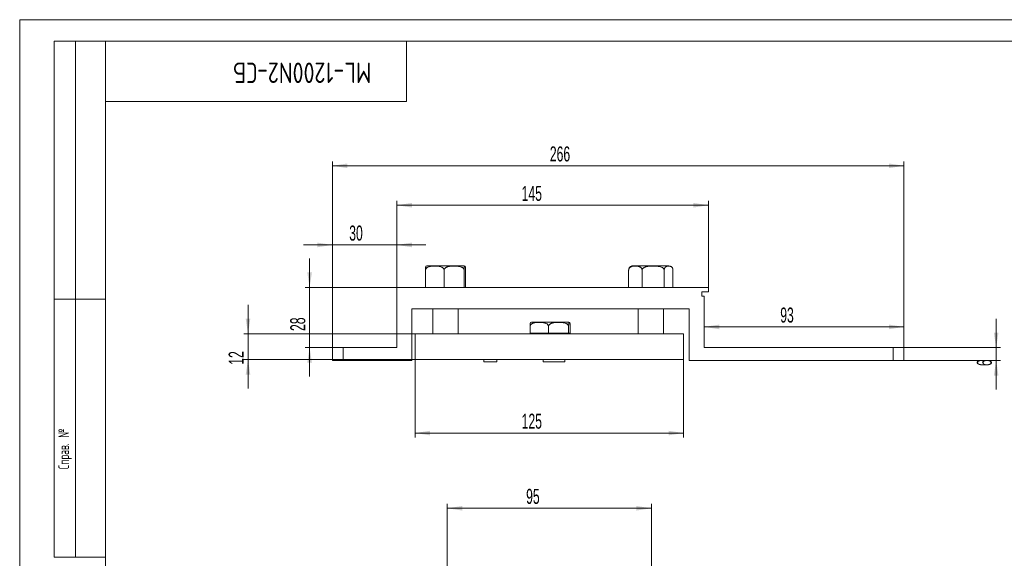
# Model space of a CAD drawing. Header units: millimetres. Extents: x 0 to 515, y -3 to 297.
# Tile 2 of 3: x 0 to 229, y 172 to 297. Entities that reach past the tile are written whole.
import ezdxf

# ---------------------------------------------------------------- set-up
doc = ezdxf.new("R2010")
doc.units = ezdxf.units.MM
doc.layers.add('ОСЕВЫЕ', color=7, linetype='Continuous')
doc.styles.add('SLDTEXTSTYLE0', font='TXT', dxfattribs={"width": 0.605})
doc.styles.add('SLDTEXTSTYLE1', font='TXT', dxfattribs={"width": 0.605, "bigfont": 'bigfont'})
doc.styles.add('SLDTEXTSTYLE4', font='TXT', dxfattribs={"width": 0.75, "bigfont": 'bigfont'})
doc.dimstyles.new('SLDDIMSTYLE0', dxfattribs={"dimtxt": 3.5, "dimasz": 3.5, "dimexe": 0, "dimexo": 0.0625, "dimgap": 0.875, "dimtad": 2, "dimlfac": 2, "dimrnd": 1e-09, "dimzin": 12, "dimdsep": 46, "dimtxsty": 'SLDTEXTSTYLE0', "dimsah": 1, "dimcen": 0.09, "dimadec": 0, "dimazin": 3, "dimtfac": 1, "dimtdec": 3, "dimtofl": 0, "dimtmove": 0, "dimatfit": 3, "dimfxl": 0, "dimfrac": 2, "dimtolj": 1, "dimtzin": 12, "dimarcsym": 0})
doc.dimstyles.new('SLDDIMSTYLE1', dxfattribs={"dimtxt": 3.5, "dimasz": 3.5, "dimexe": 0, "dimexo": 0.0625, "dimgap": 0.875, "dimtad": 2, "dimlfac": 2, "dimrnd": 1e-09, "dimzin": 12, "dimdsep": 46, "dimtxsty": 'SLDTEXTSTYLE0', "dimsah": 1, "dimcen": 0.09, "dimadec": 0, "dimazin": 3, "dimtfac": 1, "dimtdec": 3, "dimtmove": 0, "dimatfit": 0, "dimfxl": 0, "dimfrac": 2, "dimtolj": 1, "dimtzin": 12, "dimarcsym": 0})

# ---------------------------------------------------------------- blocks, each defined once
blk = doc.blocks.new('_D')
at = {"color": 7, "linetype": 'Continuous', "lineweight": 0}
for p, q in [((99.49, 157.16), (99.49, 184.39)), ((99.49, 183.39), (146.99, 183.39)), ((146.99, 157.16), (146.99, 184.39))]:
    blk.add_line(p, q, dxfattribs=at)
for points in [[(99.49, 183.39), (102.99, 182.86), (102.99, 183.93)], [(146.99, 183.39), (143.49, 183.93), (143.49, 182.86)]]:
    blk.add_solid(points, dxfattribs=at)
at = {"color": 7, "linetype": 'Continuous', "lineweight": 0, "insert": (117.84, 187.91, 2.52), "char_height": 3.5, "attachment_point": 1, "style": 'SLDTEXTSTYLE0'}
blk.add_mtext('95', dxfattribs=at)
blk = doc.blocks.new('_D_6')
at = {"color": 7, "linetype": 'Continuous', "lineweight": 0}
for p, q in [((72.76, 220.76), (72.76, 264.03)), ((205.76, 220.76), (205.76, 264.03)), ((72.76, 263.03), (205.76, 263.03))]:
    blk.add_line(p, q, dxfattribs=at)
for points in [[(72.76, 263.03), (76.26, 262.49), (76.26, 263.57)], [(205.76, 263.03), (202.26, 263.57), (202.26, 262.49)]]:
    blk.add_solid(points, dxfattribs=at)
at = {"color": 7, "linetype": 'Continuous', "lineweight": 0, "insert": (123.36, 267.54, 4.62), "char_height": 3.5, "attachment_point": 1, "style": 'SLDTEXTSTYLE0'}
blk.add_mtext('266', dxfattribs=at)
blk = doc.blocks.new('_D_7')
at = {"color": 7, "linetype": 'Continuous', "lineweight": 0}
for p, q in [((72.76, 220.76), (72.76, 245.63)), ((87.76, 234.76), (87.76, 245.63)), ((72.76, 244.63), (66.02, 244.63)), ((87.76, 244.63), (72.76, 244.63)), ((87.76, 244.63), (94.49, 244.63))]:
    blk.add_line(p, q, dxfattribs=at)
for points in [[(72.76, 244.63), (69.26, 245.17), (69.26, 244.09)], [(87.76, 244.63), (91.26, 244.09), (91.26, 245.17)]]:
    blk.add_solid(points, dxfattribs=at)
at = {"color": 7, "linetype": 'Continuous', "lineweight": 0, "insert": (76.68, 249.14, 4.62), "char_height": 3.5, "attachment_point": 1, "style": 'SLDTEXTSTYLE0'}
blk.add_mtext('30', dxfattribs=at)
blk = doc.blocks.new('_D_8')
at = {"color": 7, "linetype": 'Continuous', "lineweight": 0}
for p, q in [((87.76, 234.76), (87.76, 254.86)), ((160.26, 234.76), (160.26, 254.86)), ((160.26, 253.86), (87.76, 253.86))]:
    blk.add_line(p, q, dxfattribs=at)
for points in [[(87.76, 253.86), (91.26, 253.32), (91.26, 254.4)], [(160.26, 253.86), (156.76, 254.4), (156.76, 253.32)]]:
    blk.add_solid(points, dxfattribs=at)
at = {"color": 7, "linetype": 'Continuous', "lineweight": 0, "insert": (116.8, 258.37, 4.62), "char_height": 3.5, "attachment_point": 1, "style": 'SLDTEXTSTYLE0'}
blk.add_mtext('145', dxfattribs=at)
blk = doc.blocks.new('_D_9')
at = {"color": 7, "linetype": 'Continuous', "lineweight": 0}
for p, q in [((53.13, 223.97), (53.13, 230.7)), ((91.98, 223.97), (52.13, 223.97)), ((53.13, 223.97), (53.13, 217.97)), ((91.98, 217.97), (52.13, 217.97)), ((53.13, 217.97), (53.13, 211.24))]:
    blk.add_line(p, q, dxfattribs=at)
for points in [[(53.13, 223.97), (53.66, 227.47), (52.59, 227.47)], [(53.13, 217.97), (52.59, 214.47), (53.66, 214.47)]]:
    blk.add_solid(points, dxfattribs=at)
at = {"color": 7, "linetype": 'Continuous', "lineweight": 0, "insert": (48.61, 216.77, 4.62), "char_height": 3.5, "attachment_point": 1, "rotation": 90, "style": 'SLDTEXTSTYLE0'}
blk.add_mtext('12', dxfattribs=at)
blk = doc.blocks.new('_D_10')
at = {"color": 7, "linetype": 'Continuous', "lineweight": 0}
for p, q in [((91.99, 217.96), (91.99, 199.89)), ((154.49, 217.96), (154.49, 199.89)), ((91.99, 200.89), (154.49, 200.89))]:
    blk.add_line(p, q, dxfattribs=at)
for points in [[(91.99, 200.89), (95.49, 200.35), (95.49, 201.42)], [(154.49, 200.89), (150.99, 201.42), (150.99, 200.35)]]:
    blk.add_solid(points, dxfattribs=at)
at = {"color": 7, "linetype": 'Continuous', "lineweight": 0, "insert": (116.8, 205.4, 4.62), "char_height": 3.5, "attachment_point": 1, "style": 'SLDTEXTSTYLE0'}
blk.add_mtext('125', dxfattribs=at)
blk = doc.blocks.new('_D_11')
at = {"color": 7, "linetype": 'Continuous', "lineweight": 0}
for p, q in [((227.21, 220.75), (227.21, 227.48)), ((205.77, 220.75), (228.21, 220.75)), ((227.21, 220.75), (227.21, 217.75)), ((205.77, 217.75), (228.21, 217.75)), ((227.21, 217.75), (227.21, 211.02))]:
    blk.add_line(p, q, dxfattribs=at)
for points in [[(227.21, 220.75), (227.75, 224.25), (226.67, 224.25)], [(227.21, 217.75), (226.67, 214.25), (227.75, 214.25)]]:
    blk.add_solid(points, dxfattribs=at)
at = {"color": 7, "linetype": 'Continuous', "lineweight": 0, "insert": (222.7, 216.45, 4.62), "char_height": 3.5, "attachment_point": 1, "rotation": 90, "style": 'SLDTEXTSTYLE0'}
blk.add_mtext('6', dxfattribs=at)
blk = doc.blocks.new('_D_12')
at = {"color": 7, "linetype": 'Continuous', "lineweight": 0}
for p, q in [((159.26, 220.76), (159.26, 226.57)), ((159.26, 225.57), (205.76, 225.57)), ((205.76, 220.76), (205.76, 226.57))]:
    blk.add_line(p, q, dxfattribs=at)
for points in [[(159.26, 225.57), (162.76, 225.03), (162.76, 226.11)], [(205.76, 225.57), (202.26, 226.11), (202.26, 225.03)]]:
    blk.add_solid(points, dxfattribs=at)
at = {"color": 7, "linetype": 'Continuous', "lineweight": 0, "insert": (176.97, 230.08, 4.62), "char_height": 3.5, "attachment_point": 1, "style": 'SLDTEXTSTYLE0'}
blk.add_mtext('93', dxfattribs=at)
blk = doc.blocks.new('_D_13')
at = {"color": 7, "linetype": 'Continuous', "lineweight": 0}
for p, q in [((67.46, 234.75), (67.46, 241.48)), ((87.75, 234.75), (66.46, 234.75)), ((67.46, 234.75), (67.46, 220.75)), ((72.75, 220.75), (66.46, 220.75)), ((67.46, 220.75), (67.46, 214.02))]:
    blk.add_line(p, q, dxfattribs=at)
for points in [[(67.46, 234.75), (68, 238.25), (66.92, 238.25)], [(67.46, 220.75), (66.92, 217.25), (68, 217.25)]]:
    blk.add_solid(points, dxfattribs=at)
at = {"color": 7, "linetype": 'Continuous', "lineweight": 0, "insert": (62.95, 224.62, 4.62), "char_height": 3.5, "attachment_point": 1, "rotation": 90, "style": 'SLDTEXTSTYLE0'}
blk.add_mtext('28', dxfattribs=at)

msp = doc.modelspace()

# ---------------------------------------------------------------- linework, layer by layer
at = {"color": 7, "linetype": 'Continuous', "lineweight": 15}
for p, q in [((8, 172), (8, 292)), ((20, 292), (8, 292)), ((8, 172), (8, 292)), ((13, 172), (13, 292)), ((13, 172), (13, 292)), ((20, 292), (20, 5)), ((415, 292), (20, 292)), ((20, 292), (20, 5)), ((90, 278), (90, 292)), ((20, 278), (90, 278)), ((94.4283, 238.7511), (94.4283, 234.7511)), ((94.8887, 239.7511), (103.2725, 239.7511)), ((98.7535, 238.7511), (98.7535, 234.7511)), ((103.2725, 239.7511), (103.281, 239.7511)), ((103.41, 238.7511), (103.41, 234.7511)), ((103.7414, 238.7511), (103.7414, 234.7511)), ((141.6978, 238.7511), (141.6978, 234.7511)), ((142.6595, 239.7511), (151.0518, 239.7511)), ((144.8215, 238.7511), (144.8215, 234.7511)), ((149.9794, 238.7511), (149.9794, 234.7511)), ((151.7476, 239.4693), (151.7281, 239.4877)), ((152.0136, 238.7511), (152.0136, 234.7511)), ((87.7551, 234.7511), (87.7551, 220.7511)), ((160.2551, 234.7511), (87.7551, 234.7511)), ((158.7551, 233.7511), (158.7551, 232.7511)), ((158.7551, 233.7511), (160.2551, 233.7511)), ((160.2551, 233.7511), (160.2551, 234.7511)), ((8, 232), (20, 232)), ((20, 232), (8, 232)), ((158.7551, 232.7511), (159.2551, 232.7511)), ((159.2551, 232.7511), (159.2551, 220.7511)), ((91.2551, 229.7511), (155.7551, 229.7511)), ((91.2551, 229.7511), (91.2551, 217.7511)), ((96.1099, 229.7511), (96.1099, 223.9666)), ((102.0599, 223.9666), (102.0599, 229.7511)), ((143.8807, 229.7511), (143.8807, 223.9666)), ((149.8307, 223.9666), (149.8307, 229.7511)), ((155.7551, 229.7511), (155.7551, 217.7511)), ((118.7497, 225.6499), (118.7497, 224.1499)), ((119.2269, 226.6499), (127.6086, 226.6499)), ((123.0535, 225.6499), (123.0535, 224.1499)), ((127.6086, 226.6499), (127.6192, 226.6499)), ((127.7269, 225.6499), (127.7269, 224.1499)), ((128.0964, 225.6499), (128.0964, 224.1499)), ((154.4864, 223.9666), (91.9864, 223.9666)), ((91.9864, 217.9666), (91.9864, 223.9666)), ((123.0535, 224.1499), (118.7497, 224.1499)), ((127.7269, 224.1499), (123.0535, 224.1499)), ((128.0964, 224.1499), (127.7269, 224.1499)), ((154.4864, 217.9666), (154.4864, 223.9666)), ((72.7551, 217.7511), (72.7551, 220.7511)), ((72.7551, 220.7511), (75.2551, 220.7511)), ((75.2551, 220.7511), (75.2551, 217.7511)), ((75.2551, 220.7511), (87.7551, 220.7511)), ((203.2551, 220.7511), (159.2551, 220.7511)), ((203.2551, 217.7511), (203.2551, 220.7511)), ((203.2551, 220.7511), (205.7551, 220.7511)), ((205.7551, 220.7511), (205.7551, 217.7511)), ((75.2551, 217.7511), (72.7551, 217.7511)), ((91.2551, 217.7511), (75.2551, 217.7511)), ((154.4864, 217.9666), (91.9864, 217.9666)), ((107.9864, 217.9666), (107.9864, 217.4666)), ((110.9864, 217.4666), (110.9864, 217.9666)), ((121.8283, 217.9666), (121.8283, 217.4666)), ((126.8283, 217.4666), (126.8283, 217.9666)), ((203.2551, 217.7511), (155.7551, 217.7511)), ((205.7551, 217.7511), (203.2551, 217.7511)), ((110.9864, 217.4666), (107.9864, 217.4666)), ((126.8283, 217.4666), (121.8283, 217.4666)), ((8, 172), (20, 172))]:
    msp.add_line(p, q, dxfattribs=at)
for centre, start, end in [((94.8887, 238.7511), 90, 108.287042), ((103.281, 238.7511), 71.736689, 90), ((142.6595, 238.7511), 90, 134.104596), ((151.0518, 238.7511), 62.153619, 90), ((119.2269, 225.6499), 90, 108.419512), ((127.6192, 225.6499), 71.604573, 90)]:
    msp.add_arc(centre, 1, start, end, dxfattribs=at)
for points, knots in [([(98.7535, 238.7511), (98.7522, 238.7802), (98.7497, 238.8395), (98.7233, 238.9539), (98.6686, 239.0747), (98.5832, 239.1905), (98.4705, 239.3023), (98.3187, 239.408), (98.1058, 239.5106), (97.8555, 239.5896), (97.5715, 239.6451), (97.2823, 239.6787), (96.948, 239.6997), (96.5707, 239.7066), (96.1941, 239.6982), (95.8607, 239.6752), (95.5582, 239.6374), (95.2987, 239.5817), (95.0844, 239.5103), (94.9406, 239.4467), (94.8152, 239.3747), (94.709, 239.2975), (94.6105, 239.2044), (94.5354, 239.1064), (94.4826, 239.0087), (94.4512, 238.9231), (94.4319, 238.8361), (94.4295, 238.7797), (94.4283, 238.7511)], [0, 0, 0, 0, 0.01461167, 0.02967111, 0.05911841, 0.08267729, 0.10688655, 0.14685946, 0.1878328, 0.24477892, 0.30236682, 0.36099388, 0.41975966, 0.50395296, 0.58826891, 0.64661596, 0.70508, 0.77147696, 0.80509038, 0.8389188, 0.86370266, 0.88871463, 0.91353193, 0.93895135, 0.95514229, 0.97171712, 0.9856704, 1, 1, 1, 1]), ([(94.4283, 238.7511), (94.4284, 238.7641), (94.4284, 238.8053), (94.4292, 238.8748), (94.4311, 238.9636), (94.4342, 239.0544), (94.4392, 239.1559), (94.4462, 239.2563), (94.4546, 239.3451), (94.4633, 239.4164), (94.4751, 239.493), (94.4925, 239.5745), (94.5158, 239.6403), (94.5417, 239.6797), (94.5617, 239.6969), (94.5731, 239.699), (94.5757, 239.6994)], [0, 0, 0, 0, 0.01450594, 0.04570183, 0.07774412, 0.11805788, 0.15952967, 0.21965103, 0.28138445, 0.33580358, 0.39065565, 0.50244168, 0.65157573, 0.80191238, 0.9540334, 1, 1, 1, 1]), ([(103.41, 238.7511), (103.4087, 238.7802), (103.406, 238.8395), (103.3776, 238.9539), (103.3186, 239.0747), (103.2267, 239.1905), (103.1054, 239.3023), (102.9419, 239.408), (102.7127, 239.5106), (102.4432, 239.5896), (102.1375, 239.6451), (101.8261, 239.6787), (101.4662, 239.6997), (101.06, 239.7066), (100.6546, 239.6982), (100.2956, 239.6752), (99.9699, 239.6374), (99.6905, 239.5817), (99.4599, 239.5103), (99.3049, 239.4467), (99.1699, 239.3747), (99.0556, 239.2975), (98.9496, 239.2044), (98.8687, 239.1064), (98.8119, 239.0087), (98.7781, 238.9231), (98.7573, 238.8361), (98.7548, 238.7797), (98.7535, 238.7511)], [0, 0, 0, 0, 0.014611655, 0.029671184, 0.059118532, 0.082677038, 0.106886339, 0.146859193, 0.187833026, 0.244778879, 0.302367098, 0.360993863, 0.419759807, 0.503952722, 0.588268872, 0.646615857, 0.705079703, 0.771476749, 0.805090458, 0.838918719, 0.863702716, 0.888714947, 0.913531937, 0.938951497, 0.955142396, 0.971717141, 0.985670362, 1, 1, 1, 1]), ([(103.7414, 238.7511), (103.7414, 238.7641), (103.7413, 238.8053), (103.7406, 238.8748), (103.7387, 238.9636), (103.7355, 239.0544), (103.7305, 239.1559), (103.7236, 239.2563), (103.7152, 239.3451), (103.7064, 239.4164), (103.6947, 239.493), (103.6772, 239.5745), (103.6539, 239.6402), (103.6281, 239.6802), (103.602, 239.6999), (103.5756, 239.7057), (103.5491, 239.6998), (103.5224, 239.6793), (103.5001, 239.6439), (103.4824, 239.5973), (103.4683, 239.5475), (103.4535, 239.4756), (103.4404, 239.384), (103.4301, 239.2823), (103.4231, 239.1905), (103.4176, 239.0934), (103.414, 239.0035), (103.4115, 238.9118), (103.4102, 238.8293), (103.4101, 238.7748), (103.41, 238.7511)], [0, 0, 0, 0, 0.00655557, 0.02065372, 0.03513436, 0.05335308, 0.07209511, 0.09926537, 0.12716413, 0.15175739, 0.17654635, 0.227065, 0.29446212, 0.36240276, 0.43114977, 0.49999627, 0.56980695, 0.63970312, 0.7101444, 0.74556929, 0.78109878, 0.82373388, 0.86695539, 0.8930099, 0.91952447, 0.93839731, 0.95771028, 0.97270405, 0.98810299, 1, 1, 1, 1]), ([(144.8215, 238.7511), (144.8213, 238.7641), (144.8207, 238.8053), (144.8136, 238.8748), (144.7957, 238.9636), (144.7662, 239.0544), (144.719, 239.1559), (144.6536, 239.2563), (144.5741, 239.3451), (144.4917, 239.4164), (144.3811, 239.493), (144.2167, 239.5745), (143.997, 239.6402), (143.7533, 239.6802), (143.5071, 239.6999), (143.2585, 239.7057), (143.0084, 239.6998), (142.7567, 239.6793), (142.5468, 239.6439), (142.3796, 239.5973), (142.2466, 239.5475), (142.1074, 239.4756), (141.9845, 239.384), (141.887, 239.2823), (141.821, 239.1905), (141.7695, 239.0934), (141.7351, 239.0035), (141.712, 238.9118), (141.6997, 238.8293), (141.6984, 238.7748), (141.6978, 238.7511)], [0, 0, 0, 0, 0.00655557, 0.02065371, 0.03513436, 0.05335309, 0.07209514, 0.09926539, 0.12716414, 0.1517574, 0.17654634, 0.22706503, 0.29446209, 0.36240277, 0.43114974, 0.49999624, 0.56980693, 0.63970312, 0.71014437, 0.74556929, 0.78109877, 0.82373387, 0.86695538, 0.89300989, 0.91952448, 0.9383973, 0.95771028, 0.97270406, 0.98810299, 1, 1, 1, 1]), ([(141.6978, 238.7511), (141.6983, 238.7802), (141.6995, 238.8395), (141.7119, 238.9539), (141.7377, 239.0747), (141.7778, 239.1906), (141.8309, 239.302), (141.8938, 239.3979), (141.9441, 239.4468), (141.9652, 239.4674)], [0, 0, 0, 0, 0.08312877, 0.16880494, 0.33633645, 0.47036611, 0.60809731, 0.83551169, 1, 1, 1, 1]), ([(149.9794, 238.7511), (149.9779, 238.7802), (149.9749, 238.8395), (149.9434, 238.9539), (149.8781, 239.0747), (149.7763, 239.1905), (149.642, 239.3023), (149.4609, 239.408), (149.207, 239.5106), (148.9085, 239.5896), (148.5698, 239.6451), (148.2249, 239.6787), (147.8263, 239.6997), (147.3764, 239.7066), (146.9273, 239.6982), (146.5297, 239.6752), (146.1688, 239.6374), (145.8594, 239.5817), (145.6039, 239.5103), (145.4323, 239.4467), (145.2828, 239.3747), (145.1561, 239.2975), (145.0387, 239.2044), (144.9491, 239.1064), (144.8862, 239.0087), (144.8487, 238.9231), (144.8257, 238.8361), (144.8229, 238.7797), (144.8215, 238.7511)], [0, 0, 0, 0, 0.01461169, 0.029671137, 0.059118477, 0.082677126, 0.106886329, 0.146859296, 0.187832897, 0.244778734, 0.302366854, 0.360994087, 0.419759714, 0.503952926, 0.588268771, 0.646615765, 0.705079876, 0.771476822, 0.805090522, 0.838919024, 0.863702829, 0.888714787, 0.913531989, 0.938951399, 0.955142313, 0.971717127, 0.985670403, 1, 1, 1, 1]), ([(152.0136, 238.7511), (152.0131, 238.7802), (152.0119, 238.8395), (151.9995, 238.9539), (151.9737, 239.0747), (151.9335, 239.1905), (151.8806, 239.3023), (151.8091, 239.408), (151.709, 239.5106), (151.5913, 239.5896), (151.4577, 239.6451), (151.3217, 239.6787), (151.1645, 239.6997), (150.987, 239.7066), (150.8099, 239.6982), (150.6531, 239.6752), (150.5108, 239.6374), (150.3888, 239.5817), (150.288, 239.5103), (150.2203, 239.4467), (150.1613, 239.3747), (150.1114, 239.2975), (150.0651, 239.2044), (150.0297, 239.1064), (150.0049, 239.0087), (149.9902, 238.9231), (149.9811, 238.8361), (149.98, 238.7797), (149.9794, 238.7511)], [0, 0, 0, 0, 0.01461169, 0.02967114, 0.05911845, 0.08267711, 0.10688636, 0.14685936, 0.18783291, 0.24477879, 0.3023669, 0.36099407, 0.41975971, 0.50395298, 0.5882688, 0.64661579, 0.70507986, 0.77147687, 0.80509053, 0.838919, 0.8637028, 0.88871478, 0.91353199, 0.93895141, 0.9551423, 0.97171711, 0.9856704, 1, 1, 1, 1]), ([(123.0535, 225.6499), (123.0523, 225.6791), (123.0498, 225.7384), (123.0235, 225.8528), (122.969, 225.9736), (122.884, 226.0894), (122.7719, 226.2012), (122.6208, 226.3069), (122.409, 226.4095), (122.1599, 226.4885), (121.8773, 226.544), (121.5895, 226.5776), (121.2569, 226.5986), (120.8815, 226.6055), (120.5068, 226.5971), (120.175, 226.5741), (119.8739, 226.5363), (119.6157, 226.4806), (119.4025, 226.4092), (119.2594, 226.3456), (119.1346, 226.2736), (119.0289, 226.1964), (118.931, 226.1033), (118.8562, 226.0053), (118.8037, 225.9076), (118.7724, 225.822), (118.7532, 225.735), (118.7508, 225.6786), (118.7497, 225.6499)], [0, 0, 0, 0, 0.01461165, 0.02967128, 0.05911843, 0.08267713, 0.10688633, 0.14685934, 0.18783299, 0.24477878, 0.30236686, 0.36099419, 0.41975962, 0.50395302, 0.58826896, 0.64661571, 0.70507986, 0.7714769, 0.8050906, 0.83891912, 0.86370275, 0.88871469, 0.91353188, 0.93895136, 0.95514226, 0.97171712, 0.98567034, 1, 1, 1, 1]), ([(118.7497, 225.6499), (118.7497, 225.663), (118.7498, 225.7042), (118.7506, 225.7737), (118.7527, 225.8625), (118.7562, 225.9533), (118.7618, 226.0548), (118.7695, 226.1551), (118.7789, 226.244), (118.7887, 226.3152), (118.8018, 226.3919), (118.8212, 226.4733), (118.8472, 226.5393), (118.876, 226.5785), (118.8975, 226.5954), (118.9095, 226.5975), (118.9116, 226.5978)], [0, 0, 0, 0, 0.01468649, 0.04627073, 0.07871181, 0.11952746, 0.16151524, 0.22238511, 0.28488681, 0.33998325, 0.39551803, 0.50869551, 0.65968565, 0.81189356, 0.96590782, 1, 1, 1, 1]), ([(127.7269, 225.6499), (127.7255, 225.6791), (127.7228, 225.7384), (127.6943, 225.8528), (127.6351, 225.9736), (127.5429, 226.0894), (127.4211, 226.2012), (127.2571, 226.3069), (127.027, 226.4095), (126.7565, 226.4885), (126.4497, 226.544), (126.1372, 226.5776), (125.7761, 226.5986), (125.3684, 226.6055), (124.9615, 226.5971), (124.6012, 226.5741), (124.2743, 226.5363), (123.9939, 226.4806), (123.7624, 226.4092), (123.607, 226.3456), (123.4715, 226.2736), (123.3567, 226.1964), (123.2504, 226.1033), (123.1691, 226.0053), (123.1122, 225.9076), (123.0782, 225.822), (123.0573, 225.735), (123.0548, 225.6786), (123.0535, 225.6499)], [0, 0, 0, 0, 0.01461167, 0.02967123, 0.05911845, 0.08267715, 0.1068864, 0.14685941, 0.18783294, 0.24477883, 0.30236689, 0.36099405, 0.41975981, 0.50395299, 0.58826878, 0.64661572, 0.70507987, 0.77147684, 0.8050906, 0.83891891, 0.86370282, 0.88871473, 0.91353193, 0.9389514, 0.95514223, 0.97171708, 0.98567035, 1, 1, 1, 1]), ([(128.0964, 225.6499), (128.0964, 225.663), (128.0963, 225.7042), (128.0955, 225.7737), (128.0933, 225.8625), (128.0899, 225.9533), (128.0843, 226.0548), (128.0765, 226.1551), (128.0671, 226.244), (128.0574, 226.3152), (128.0443, 226.3919), (128.0249, 226.4734), (127.9989, 226.5391), (127.97, 226.5791), (127.9409, 226.5988), (127.9115, 226.6046), (127.8819, 226.5987), (127.8521, 226.5782), (127.8273, 226.5428), (127.8075, 226.4962), (127.7918, 226.4463), (127.7753, 226.3745), (127.7608, 226.2829), (127.7493, 226.1812), (127.7415, 226.0894), (127.7354, 225.9923), (127.7313, 225.9024), (127.7286, 225.8107), (127.7271, 225.7282), (127.7269, 225.6737), (127.7269, 225.6499)], [0, 0, 0, 0, 0.006555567, 0.020653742, 0.035134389, 0.053353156, 0.072095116, 0.099265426, 0.127164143, 0.151757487, 0.17654639, 0.227065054, 0.294462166, 0.362402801, 0.431149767, 0.49999626, 0.569806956, 0.639703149, 0.710144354, 0.74556927, 0.781098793, 0.823733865, 0.866955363, 0.893009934, 0.919524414, 0.938397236, 0.957710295, 0.972703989, 0.988103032, 1, 1, 1, 1])]:
    msp.add_open_spline(points, degree=3, knots=knots, dxfattribs=at)
at = {"layer": 'ОСЕВЫЕ', "lineweight": 0}
for q in [(420, 297), (0, 0)]:
    msp.add_line((0, 297), q, dxfattribs=at)

# ---------------------------------------------------------------- texts
at = {"color": 7, "linetype": 'Continuous', "lineweight": 0}
for s, insert, char_height, attachment_point, rotation, style in [('ML-1200N2-\\M+18452\\M+18441', (65.7699, 282.2763), 4.7625, 2, 180, 'SLDTEXTSTYLE4'), ('\\M+18452\\M+18481\\M+18482\\M+18470\\M+18472. \\M+18782', (9.0011, 192.4526), 2.5, 1, 90, 'SLDTEXTSTYLE1'), ('\\M+18450\\M+18480\\M+18474\\M+18481. \\M+18479 \\M+18474\\M+18470\\M+18484\\M+18470', (9.1431, 122.3039), 2.5, 1, 90, 'SLDTEXTSTYLE1')]:
    msp.add_mtext(s, dxfattribs=dict(at, insert=insert, char_height=char_height, attachment_point=attachment_point, rotation=rotation, style=style))

# ---------------------------------------------------------------- dimensions: what is measured, and where the dimension line sits
for base, p1, p2, dimstyle, picture, middle in [((205.7551, 263.0298), (72.7551, 220.7511), (205.7551, 220.7511), 'SLDDIMSTYLE0', '_D_6', (128.9784, 263.0298)), ((87.7551, 253.8581), (160.2551, 234.7511), (87.7551, 234.7511), 'SLDDIMSTYLE0', '_D_8', (122.4181, 253.8581)), ((72.7551, 244.6292), (87.7551, 234.7511), (72.7551, 220.7511), 'SLDDIMSTYLE1', '_D_7', (80.9556, 244.6292)), ((205.7551, 225.5693), (159.2551, 220.7511), (205.7551, 220.7511), 'SLDDIMSTYLE0', '_D_12', (181.2525, 225.5693)), ((154.4864, 200.8862), (91.9864, 217.9666), (154.4864, 217.9666), 'SLDDIMSTYLE0', '_D_10', (122.4181, 200.8862)), ((146.9864, 183.3943), (99.4864, 157.1504), (146.9864, 157.1504), 'SLDDIMSTYLE0', '_D', (122.1222, 183.3943))]:
    dim = msp.add_linear_dim(base=base, p1=p1, p2=p2, dimstyle=dimstyle, dxfattribs=at)
    dim.commit()
    dim.dimension.update_dxf_attribs({"geometry": picture, "text_midpoint": middle, "dimtype": 160})
for base, p1, p2, picture, middle in [((67.4576, 220.7511), (87.7551, 234.7511), (72.7551, 220.7511), '_D_13', (67.4576, 228.9026)), ((53.1253, 217.9666), (91.9864, 223.9666), (91.9864, 217.9666), '_D_9', (53.1253, 221.0506)), ((227.2101, 217.7511), (205.7551, 220.7511), (205.7551, 217.7511), '_D_11', (227.2101, 219.3948))]:
    dim = msp.add_linear_dim(base=base, p1=p1, p2=p2, angle=90, dimstyle='SLDDIMSTYLE1', dxfattribs=at)
    dim.commit()
    dim.dimension.update_dxf_attribs({"geometry": picture, "text_midpoint": middle, "dimtype": 160})

doc.saveas('drawing.dxf')
